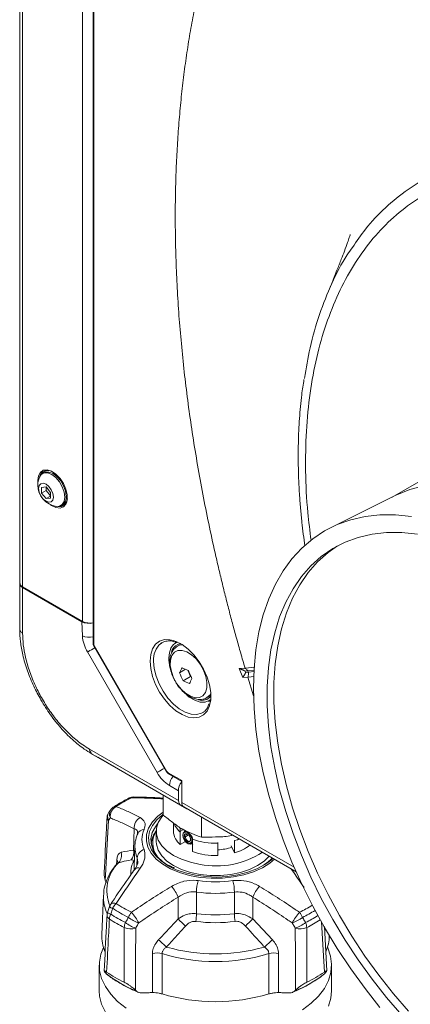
# Model space of a CAD drawing. Header units: millimetres. Extents: x 0 to 1118, y 0 to 864.
# Tile 107 of 156: x 756 to 775, y 560 to 609. Entities that reach past the tile are written whole.
import ezdxf

# ---------------------------------------------------------------- set-up
doc = ezdxf.new("R2010")
doc.units = ezdxf.units.MM

msp = doc.modelspace()

# ---------------------------------------------------------------- linework, layer by layer
at = {"color": 7, "linetype": 'Continuous', "lineweight": 15}
for p, q in [((755.649, 627.269), (755.649, 580.93)), ((759.359, 625.851), (759.359, 577.886)), ((756.928, 586.581), (756.885, 586.557)), ((776.749, 586.562), (774.476, 585.25)), ((756.562, 586.102), (756.572, 585.959)), ((756.866, 586.492), (756.799, 586.453)), ((756.981, 585.771), (756.76, 585.751)), ((756.76, 585.751), (756.76, 585.456)), ((756.99, 585.589), (756.76, 585.456)), ((757.202, 585.496), (756.981, 585.771)), ((756.99, 585.76), (756.99, 585.589)), ((756.99, 585.589), (757.202, 585.325)), ((756.76, 585.456), (756.981, 585.182)), ((757.202, 585.309), (756.981, 585.182)), ((756.981, 585.182), (757.202, 585.201)), ((757.202, 585.201), (757.202, 585.496)), ((774.641, 585.332), (771.395, 583.726)), ((757.736, 584.83), (757.803, 584.868)), ((757.869, 584.853), (757.911, 584.877)), ((755.649, 580.93), (755.649, 580.89)), ((755.649, 578.583), (755.649, 580.89)), ((758.831, 578.974), (755.796, 580.726)), ((755.796, 580.686), (758.79, 578.957)), ((759.401, 577.737), (763.074, 571.375)), ((762.857, 577.907), (762.782, 577.859)), ((763.608, 577.938), (763.49, 577.853)), ((763.774, 577.803), (763.624, 577.717)), ((763.367, 577.538), (763.32, 577.423)), ((766.751, 576.587), (767.023, 576.612)), ((767.023, 576.612), (767.042, 576.614)), ((767.531, 576.655), (767.042, 576.614)), ((763.732, 576.375), (764.033, 576.549)), ((763.916, 575.971), (764.287, 576.185)), ((764.143, 576.501), (764.287, 576.185)), ((764.287, 576.185), (764.317, 576.171)), ((766.928, 576.131), (766.751, 576.587)), ((767.177, 576.154), (766.928, 576.131)), ((767.177, 576.154), (767.195, 576.156)), ((767.195, 576.156), (767.509, 576.182)), ((765.124, 575.119), (765.273, 575.205)), ((765.175, 574.935), (765.308, 574.995)), ((765.298, 574.916), (765.199, 574.946)), ((764.904, 574.36), (764.952, 574.391)), ((759.204, 572.332), (759.209, 572.33)), ((759.498, 572.159), (759.288, 572.28)), ((763.792, 569.68), (759.288, 572.28)), ((759.592, 572.105), (764.1, 569.502)), ((763.182, 571.264), (763.843, 570.882)), ((763.843, 569.82), (763.843, 570.925)), ((762.899, 570.195), (762.899, 569.174)), ((763.677, 570.41), (763.684, 569.911)), ((764.121, 569.49), (763.792, 569.68)), ((760.282, 569.482), (760.183, 569.361)), ((769.629, 566.31), (763.945, 569.592)), ((764.262, 569.408), (763.945, 569.592)), ((764.1, 569.502), (764.111, 569.496)), ((764.111, 569.496), (764.121, 569.49)), ((764.121, 569.49), (764.121, 569.49)), ((764.262, 569.408), (769.629, 566.31)), ((763.424, 568.779), (763.424, 568.359)), ((764.839, 569.076), (764.839, 568.054)), ((762.549, 568.359), (762.549, 567.848)), ((763.769, 567.688), (763.769, 568.31)), ((764.072, 568.366), (763.857, 568.478)), ((763.899, 568.163), (763.899, 568.163)), ((764.021, 568.379), (763.945, 568.3)), ((764.127, 568.215), (763.966, 568.122)), ((764.033, 568.083), (764.187, 568.172)), ((762.374, 567.775), (762.374, 567.593)), ((763.769, 567.688), (764.027, 567.837)), ((763.966, 568.122), (764.033, 568.083)), ((764.289, 567.703), (764.388, 567.728)), ((764.358, 567.72), (764.398, 567.696)), ((764.388, 567.953), (764.388, 567.331)), ((765.664, 567.756), (765.665, 567.796)), ((765.664, 567.134), (765.664, 567.756)), ((766.51, 567.886), (766.51, 567.264)), ((761.478, 567.629), (761.433, 566.561)), ((762.385, 567.442), (762.374, 567.593)), ((766.51, 567.264), (766.343, 567.624)), ((763.215, 566.624), (763.182, 566.645)), ((759.977, 565.882), (760.015, 565.754)), ((759.885, 565.128), (759.801, 563.146)), ((760.193, 564.547), (760.094, 564.255)), ((771.178, 561.297), (771.061, 563.542)), ((759.675, 561.581), (759.675, 560.285)), ((760.015, 561.165), (759.977, 561.21)), ((771.12, 561.21), (771.082, 561.165)), ((771.423, 560.285), (771.423, 561.581)), ((760.03, 561.153), (760.109, 561.091)), ((761.503, 560.33), (761.574, 560.265)), ((769.524, 560.265), (769.595, 560.33))]:
    msp.add_line(p, q, dxfattribs=at)
at = {"color": 9, "linetype": 'Continuous', "lineweight": 0}
for p, q in [((755.796, 627.065), (755.796, 580.726)), ((759.395, 625.8), (759.395, 577.835)), ((758.831, 625.313), (758.831, 578.974)), ((755.796, 580.686), (755.796, 578.379)), ((758.821, 578.244), (758.79, 578.957)), ((759.421, 577.748), (763.094, 571.387)), ((762.598, 571.332), (759.079, 577.427)), ((767.189, 576.466), (767.048, 576.453)), ((767.048, 576.453), (767.072, 576.392)), ((767.072, 576.392), (767.207, 576.404)), ((767.479, 575.206), (767.177, 576.154)), ((767.524, 576.494), (767.188, 576.466)), ((767.207, 576.404), (767.189, 576.466)), ((767.207, 576.404), (767.521, 576.431)), ((759.185, 572.509), (763.684, 569.911)), ((759.205, 572.39), (759.269, 572.343)), ((763.157, 571.321), (763.843, 570.925)), ((763.677, 570.41), (763.223, 570.672)), ((763.843, 569.82), (769.53, 566.537)), ((761.396, 567.412), (761.445, 568.488)), ((763.768, 568.351), (763.888, 568.421)), ((761.396, 567.412), (761.467, 567.368)), ((760.549, 566.687), (760.558, 566.889)), ((761.575, 566.626), (761.592, 567.017)), ((761.619, 566.796), (761.592, 567.017)), ((763.413, 566.483), (763.153, 566.618)), ((764.588, 565.287), (764.591, 564.191)), ((766.507, 564.191), (766.51, 565.287)), ((763.665, 563.928), (763.658, 565.028)), ((767.439, 565.028), (767.432, 563.928)), ((767.432, 563.928), (768.425, 562.874)), ((762.359, 560.202), (762.357, 562.166)), ((768.74, 562.166), (768.739, 560.202))]:
    msp.add_line(p, q, dxfattribs=at)
at = {"color": 7, "linetype": 'Continuous', "lineweight": 15, "flags": 128}
for points in [[(757.195, 584.88), (757.257, 584.835), (757.481, 584.726), (757.689, 584.7), (757.864, 584.76), (757.99, 584.901), (758.056, 585.11), (758.056, 585.368), (757.99, 585.654), (757.864, 585.94), (757.689, 586.202), (757.481, 586.417), (757.257, 586.566), (757.039, 586.634), (756.845, 586.617), (756.693, 586.515), (756.596, 586.338), (756.562, 586.102), (756.562, 586.102)], [(756.928, 586.581), (757.011, 586.615), (757.084, 586.627)], [(756.649, 586.273), (756.731, 586.401), (756.878, 586.486), (757.063, 586.488), (757.268, 586.407), (757.472, 586.251), (757.657, 586.036), (757.804, 585.782), (757.898, 585.514), (757.93, 585.259)], [(756.866, 586.492), (756.945, 586.525), (757.13, 586.527), (757.335, 586.446), (757.54, 586.29), (757.724, 586.075), (757.871, 585.821), (757.965, 585.553), (757.998, 585.298)], [(757.354, 585.261), (757.326, 585.112), (757.245, 585.019), (757.124, 584.996), (756.981, 585.045), (756.838, 585.16), (756.717, 585.324), (756.636, 585.51), (756.608, 585.692), (756.636, 585.84), (756.717, 585.933), (756.838, 585.957), (756.981, 585.907), (757.124, 585.792), (757.245, 585.629), (757.326, 585.442), (757.354, 585.261)], [(774.641, 585.332), (774.712, 585.366), (775.379, 585.636), (776.086, 585.825)], [(757.93, 585.259), (757.898, 585.041), (757.804, 584.882), (757.657, 584.797), (757.505, 584.79)], [(757.588, 584.786), (757.795, 584.761), (757.895, 584.783)], [(758.029, 584.99), (757.982, 584.932), (757.911, 584.877)], [(773.865, 559.45), (773.111, 560.402), (772.391, 561.395), (771.708, 562.425), (771.066, 563.486), (770.468, 564.572), (769.918, 565.678), (769.418, 566.799), (768.97, 567.928), (768.578, 569.06), (768.242, 570.19), (767.965, 571.311), (767.748, 572.417), (767.592, 573.504), (767.499, 574.565), (767.467, 575.595), (767.499, 576.589), (767.592, 577.542), (767.748, 578.449), (767.965, 579.305), (768.242, 580.106), (768.578, 580.848), (768.97, 581.527), (769.418, 582.139), (769.918, 582.683), (770.468, 583.153), (771.066, 583.55), (771.708, 583.869), (772.391, 584.111), (773.111, 584.272), (773.865, 584.354), (774.65, 584.354), (775.46, 584.274)], [(774.972, 559.064), (774.204, 559.948), (773.468, 560.878), (772.765, 561.851), (772.101, 562.859), (771.478, 563.899), (770.901, 564.963), (770.372, 566.047), (769.894, 567.145), (769.47, 568.25), (769.102, 569.356), (768.793, 570.457), (768.543, 571.548), (768.355, 572.622), (768.228, 573.674), (768.165, 574.697), (768.165, 575.687), (768.228, 576.637), (768.355, 577.543), (768.543, 578.4), (768.793, 579.202), (769.102, 579.947), (769.47, 580.628), (769.894, 581.243), (770.372, 581.789), (770.901, 582.262), (771.478, 582.66), (772.101, 582.981), (772.765, 583.223), (773.468, 583.384), (774.204, 583.464), (774.972, 583.462), (775.765, 583.379)], [(775.314, 559.261), (774.547, 560.145), (773.81, 561.076), (773.108, 562.048), (772.443, 563.057), (771.821, 564.097), (771.243, 565.161), (770.714, 566.245), (770.237, 567.342), (769.813, 568.447), (769.445, 569.553), (769.135, 570.655), (768.886, 571.746), (768.697, 572.82), (768.571, 573.872), (768.508, 574.895), (768.508, 575.885), (768.571, 576.835), (768.697, 577.741), (768.886, 578.598), (769.135, 579.4), (769.445, 580.144), (769.813, 580.826), (770.237, 581.441), (770.714, 581.987), (771.243, 582.46), (771.727, 582.801)], [(763.405, 578.013), (763.548, 577.964), (763.859, 577.803), (764.166, 577.571), (764.458, 577.278), (764.721, 576.936), (764.947, 576.558), (765.124, 576.161), (765.247, 575.761), (765.31, 575.373), (765.31, 575.014), (765.252, 574.713)], [(763.512, 577.868), (763.514, 577.88), (763.536, 577.969)], [(765.31, 575.021), (765.236, 574.967), (765.021, 574.89), (764.771, 574.895), (764.5, 574.983), (764.223, 575.149), (764.106, 575.241)], [(762.899, 569.321), (762.629, 569.115), (762.357, 568.831), (762.168, 568.524), (762.067, 568.204), (762.055, 567.879), (762.134, 567.557), (762.302, 567.247), (762.554, 566.956), (762.883, 566.692), (763.281, 566.462), (763.738, 566.272), (764.242, 566.127), (764.78, 566.03), (765.337, 565.985), (765.901, 565.991), (766.455, 566.05), (766.985, 566.159), (767.479, 566.316), (767.922, 566.516), (768.304, 566.755), (768.531, 566.944)], [(762.896, 569.168), (762.831, 569.092), (762.652, 568.808), (762.56, 568.511), (762.56, 568.209), (762.65, 567.912), (762.829, 567.628), (763.09, 567.366), (763.426, 567.135), (763.826, 566.941), (764.279, 566.79), (764.77, 566.686)], [(762.62, 568.734), (762.509, 568.588), (762.355, 568.289), (762.288, 567.981), (762.311, 567.67), (762.421, 567.365), (762.617, 567.075), (762.893, 566.808), (763.124, 566.642)], [(763.899, 568.163), (763.921, 568.266), (763.982, 568.326), (764.057, 568.335)], [(764.388, 567.822), (764.387, 567.818), (764.345, 567.735), (764.268, 567.7), (764.171, 567.72), (764.069, 567.791), (763.98, 567.902), (763.92, 568.033), (763.899, 568.161)], [(762.549, 567.848), (762.56, 567.699), (762.65, 567.401), (762.829, 567.117), (763.09, 566.856), (763.426, 566.625), (763.826, 566.43), (764.279, 566.279), (764.77, 566.176)], [(768.272, 566.837), (768.039, 566.675), (767.638, 566.462), (767.183, 566.288), (766.686, 566.159), (766.16, 566.077), (765.617, 566.046), (765.073, 566.065), (764.541, 566.134), (764.035, 566.251), (763.568, 566.414), (763.413, 566.483)], [(764.77, 566.176), (765.285, 566.123), (765.808, 566.123), (766.323, 566.175), (766.815, 566.278), (767.268, 566.429), (767.669, 566.623), (768.005, 566.854), (768.256, 567.103)], [(761.03, 559.415), (760.603, 559.752), (760.251, 560.117), (759.98, 560.503), (759.792, 560.907), (759.692, 561.32), (759.681, 561.738), (759.759, 562.153), (759.887, 562.484)], [(771.21, 562.484), (771.222, 562.459), (771.366, 562.049), (771.422, 561.633), (771.388, 561.216), (771.267, 560.805), (771.058, 560.405), (770.766, 560.023), (770.395, 559.665), (769.95, 559.335)], [(759.98, 559.207), (759.792, 559.61), (759.692, 560.024), (759.675, 560.285)], [(771.423, 560.285), (771.388, 559.92), (771.267, 559.508)]]:
    msp.add_lwpolyline(points, dxfattribs=at)
at = {"color": 9, "linetype": 'Continuous', "lineweight": 0, "flags": 128}
for points in [[(759.455, 577.644), (759.444, 577.638), (759.359, 577.589), (759.277, 577.542), (759.201, 577.498), (759.134, 577.459), (759.079, 577.427)], [(759.421, 577.748), (759.411, 577.742), (759.404, 577.738), (759.402, 577.737), (759.401, 577.737)], [(762.245, 576.963), (762.276, 577.302), (762.369, 577.59), (762.52, 577.817), (762.722, 577.973), (762.968, 578.051), (763.247, 578.048), (763.405, 578.013)], [(763.626, 577.718), (763.737, 577.765), (763.883, 577.787)], [(763.341, 577.246), (763.271, 577.017), (763.263, 576.741), (763.319, 576.435), (763.434, 576.121), (763.6, 575.82), (763.807, 575.553), (764.04, 575.337), (764.283, 575.188), (764.52, 575.115), (764.734, 575.124), (764.912, 575.214), (765.04, 575.379), (765.11, 575.607), (765.118, 575.884), (765.063, 576.189), (764.948, 576.503), (764.781, 576.804), (764.574, 577.072), (764.341, 577.287), (764.098, 577.436), (763.861, 577.509), (763.647, 577.5), (763.47, 577.41), (763.341, 577.246)], [(765.252, 574.713), (765.247, 574.698), (765.124, 574.439), (764.947, 574.247), (764.721, 574.13), (764.458, 574.092), (764.166, 574.136), (763.859, 574.259), (763.548, 574.456), (763.247, 574.72), (762.968, 575.039), (762.722, 575.401), (762.52, 575.79), (762.369, 576.191), (762.276, 576.587), (762.245, 576.963)], [(762.42, 576.962), (762.451, 576.596), (762.545, 576.209), (762.696, 575.819), (762.899, 575.443), (763.144, 575.096), (763.42, 574.794), (763.717, 574.55), (764.019, 574.375), (764.315, 574.277), (764.592, 574.26), (764.837, 574.324), (764.904, 574.36)], [(765.314, 575.308), (765.278, 575.256), (765.12, 575.117)], [(762.974, 571.549), (762.963, 571.542), (762.878, 571.494), (762.796, 571.446), (762.72, 571.402), (762.653, 571.364), (762.598, 571.332)], [(763.094, 571.387), (763.084, 571.381), (763.077, 571.377), (763.074, 571.375), (763.074, 571.375)], [(763.153, 566.618), (762.8, 566.858), (762.518, 567.127), (762.314, 567.419), (762.194, 567.727), (762.161, 568.041), (762.216, 568.354), (762.357, 568.658), (762.581, 568.945), (762.882, 569.208), (762.899, 569.22)], [(760.136, 568.912), (760.057, 567.397), (759.99, 566.118), (759.977, 565.882)], [(762.374, 567.667), (762.372, 567.554), (762.381, 567.451)], [(766.754, 567.97), (766.656, 567.934), (766.51, 567.886)], [(761.444, 566.835), (761.415, 566.811), (761.38, 566.786)], [(768.45, 566.991), (768.375, 566.923), (768.272, 566.837)], [(761.433, 566.561), (761.431, 566.503), (761.435, 566.397)], [(760.248, 564.663), (760.259, 564.677), (760.294, 564.703), (760.34, 564.719), (760.396, 564.725), (760.461, 564.72), (760.532, 564.704)], [(771.054, 561.239), (771.01, 562.056), (770.917, 563.786)], [(760.928, 560.728), (760.93, 561.569), (760.935, 563.489)], [(761.516, 563.459), (761.51, 561.894), (761.504, 560.574), (761.503, 560.33)], [(769.595, 560.33), (769.588, 561.894), (769.587, 562.134), (769.581, 563.459)], [(762.85, 562.172), (762.849, 561.248), (762.848, 560.133)], [(768.249, 560.133), (768.248, 561.248), (768.248, 562.172)]]:
    msp.add_lwpolyline(points, dxfattribs=at)
at = {"color": 7, "linetype": 'Continuous', "lineweight": 15}
for centre, radius, start, end in [((757.16, 586.257), 0.481, 132.0218, 169.2159), ((757.085, 586.216), 0.39, 63.2238, 147.9776), ((757.648, 585.861), 1.081, 157.6017, 180), ((757.648, 585.861), 1.081, 180, 262.3929), ((757.674, 585.196), 0.39, 272.0186, 356.7693), ((757.545, 585.244), 0.455, 304.5077, 6.8045), ((755.9, 580.955), 0.251, 185.6948, 245.6253), ((755.9, 580.915), 0.251, 185.6948, 245.6253), ((759.186, 579.661), 0.773, 242.7006, 282.9298), ((764.704, 577.064), 1.514, 158.5572, 196.0059), ((763.835, 577.367), 0.596, 109.9137, 155.151), ((763.87, 577.305), 0.554, 99.5893, 155.184), ((767.018, 574.876), 3.612, 150.9061, 155.4888), ((765.483, 579.726), 3.493, 242.3497, 248.0412), ((768.084, 578.123), 4.69, 201.8844, 207.3054), ((768.529, 578.235), 4.69, 201.8844, 207.3054), ((765.537, 579.065), 3.493, 242.3497, 248.0412), ((767.518, 574.327), 3.612, 150.9061, 155.4888), ((764.869, 575.577), 0.596, 251.9406, 318.8409), ((761.411, 569.595), 0.5, 89.1916, 116.0639), ((760.566, 569.045), 0.5, 140.3341, 176.989), ((760.665, 569.164), 0.5, 124.2688, 140.2306), ((763.591, 567.604), 1.298, 142.6301, 174.3903), ((763.524, 567.773), 1.146, 147.3212, 215.9461), ((764.324, 568.398), 0.901, 182.5248, 231.9782), ((765.932, 569.392), 2.204, 285.1992, 308.1609), ((765.532, 570.503), 3.372, 250.1635, 272.2504), ((765.592, 570.869), 4.263, 258.8781, 303.0865), ((765.576, 569.953), 2.532, 272.0094, 288.4373), ((766.725, 568.623), 2.342, 302.2653, 316.3935), ((760.665, 564.387), 0.5, 146.318, 161.2566), ((760.566, 564.094), 0.5, 161.2781, 177.005), ((761.784, 563.066), 1.985, 177.7087, 203.4088), ((769.307, 563.068), 1.992, 336.1623, 0.6294), ((763.861, 566.83), 6.77, 235.6744, 244.331), ((767.237, 566.83), 6.77, 295.669, 304.3256), ((765.549, 569.25), 9.508, 253.501, 286.499)]:
    msp.add_arc(centre, radius, start, end, dxfattribs=at)
at = {"color": 9, "linetype": 'Continuous', "lineweight": 0}
for centre, radius, start, end in [((760.662, 578.376), 1.846, 184.0861, 210.9208), ((759.152, 578.976), 0.804, 245.6777, 284.9089), ((759.419, 577.891), 0.06, 184.1293, 247.1908), ((763.463, 577.062), 1.048, 130.5047, 185.4993), ((764.177, 572.202), 1.803, 208.8556, 238.0453), ((763.216, 571.313), 0.0601, 172.814, 235.8738), ((763.992, 570.636), 0.77, 139.6048, 177.3198), ((764.004, 564.482), 6.194, 115.9018, 124.0928), ((761.26, 569.897), 0.162, 76.1455, 114.8505), ((761.418, 569.898), 0.196, 89.476, 127.4394), ((760.522, 569.102), 0.43, 142.5532, 206.241), ((760.622, 569.221), 0.43, 142.335, 206.201), ((760.793, 569.113), 0.563, 117.5584, 188.3184), ((760.506, 569.389), 0.225, 83.269, 122.9142), ((760.278, 569.068), 0.211, 179.3269, 227.8799), ((762.02, 568.547), 0.578, 118.6352, 185.806), ((764.427, 569.098), 1.026, 199.9744, 230.1145), ((761.961, 568.073), 0.382, 93.8305, 154.457), ((763.111, 567.947), 1.279, 156.6795, 203.3205), ((762.887, 567.574), 1.41, 177.1946, 203.2816), ((765.532, 571.125), 3.372, 250.1635, 272.2504), ((760.289, 567.136), 0.51, 313.5372, 17.7), ((760.892, 567.266), 0.525, 317.2865, 16.2355), ((762.1, 566.956), 0.512, 108.7305, 173.2555), ((762.064, 565.352), 2.007, 135.2129, 202.3469), ((760.402, 566.723), 0.229, 14.5809, 46.8124), ((762.754, 566.206), 1.492, 157.1096, 180.8117), ((761.645, 566.26), 0.249, 66.8497, 135.483), ((766.908, 565.243), 2.321, 164.5468, 178.9226), ((765.549, 572.171), 6.37, 262.0829, 277.9171), ((764.189, 565.243), 2.321, 1.0774, 15.4532), ((762.028, 564.413), 1.742, 20.6658, 41.8125), ((765.549, 572.196), 6.976, 262.0829, 277.9171), ((769.069, 564.413), 1.742, 138.1875, 159.3342), ((761.883, 565.057), 1.999, 178.2747, 205.4043), ((761.056, 564.12), 0.785, 131.8926, 154.0396), ((764.004, 569.834), 6.194, 235.9072, 244.0982), ((760.346, 564.539), 0.381, 228.2317, 255.9051), ((760.816, 563.887), 0.63, 153.3324, 176.9704), ((760.443, 564.83), 0.378, 228.3437, 255.8566), ((763.907, 569.645), 6.582, 236.2871, 243.7182), ((763.948, 569.779), 6.418, 235.9072, 244.0982), ((761.986, 563.676), 0.903, 139.5265, 158.599), ((759.794, 562.842), 2.069, 25.1947, 43.3537), ((762.207, 564.238), 2.384, 349.5263, 358.8746), ((765.549, 571.182), 7.056, 262.1993, 277.8007), ((768.891, 564.238), 2.384, 181.1254, 190.4737), ((771.304, 562.842), 2.069, 136.6463, 154.8053), ((767.051, 569.914), 6.284, 295.9319, 302.6537), ((769.112, 563.676), 0.903, 21.401, 40.4735), ((767.061, 569.943), 6.604, 295.972, 302.2254), ((760.309, 564.13), 0.243, 182.3217, 239.828), ((763.886, 569.464), 6.664, 236.2871, 243.7182), ((761.689, 563.454), 0.755, 157.4543, 177.3638), ((762.243, 565.425), 2.096, 233.3634, 249.7148), ((762.398, 565.694), 2.103, 233.4151, 249.6369), ((774.675, 574.731), 15.425, 224.4562, 226.3617), ((765.549, 571.082), 7.346, 262.1993, 277.8007), ((756.422, 574.731), 15.425, 313.6383, 315.5438), ((768.7, 565.694), 2.103, 290.3631, 306.5849), ((768.855, 565.425), 2.096, 290.2852, 306.6366), ((767.15, 569.721), 6.668, 296.3062, 302.4193), ((769.408, 563.454), 0.755, 2.6362, 22.5457), ((767.189, 569.506), 6.712, 296.2954, 302.9952), ((761.266, 564.267), 0.845, 246.9792, 287.222), ((769.832, 564.267), 0.845, 252.778, 293.0208), ((570.408, 352.609), 284.917, 47.45041, 47.56041), ((960.69, 352.609), 284.917, 132.43959, 132.54959), ((762.613, 561.335), 0.87, 74.1774, 107.0808), ((765.549, 571.128), 9.354, 253.2299, 286.7701), ((765.549, 571.29), 9.127, 254.2817, 285.7183), ((768.485, 561.335), 0.87, 72.9192, 105.8226), ((763.964, 566.205), 6.402, 231.9227, 248.0826), ((767.134, 566.205), 6.402, 291.9174, 308.0773)]:
    msp.add_arc(centre, radius, start, end, dxfattribs=at)
at = {"color": 7, "linetype": 'Continuous', "lineweight": 15}
for centre, major_axis, ratio, start_param, end_param in [((759.143, 579.161), (0.5, -0.001), 0.577287, 3.928362, 5.158797), ((764.03, 570.614), (0.243, 0.437), 0.587367, 1.317759, 2.347075), ((764.038, 570.115), (0.243, 0.437), 0.587367, 2.347075, 3.132473), ((764.19, 570.027), (0.244, 0.437), 0.567218, 2.347686, 3.133084)]:
    msp.add_ellipse(centre, major_axis=major_axis, ratio=ratio, start_param=start_param, end_param=end_param, dxfattribs=at)
at = {"color": 9, "linetype": 'Continuous', "lineweight": 0}
for centre, major_axis, start_param, end_param in [((759.484, 577.784), (-0.063, 0.108), 0.785416, 1.570688), ((763.157, 571.423), (-0.062, 0.108), 1.571067, 2.356339)]:
    msp.add_ellipse(centre, major_axis=major_axis, ratio=0.577454, start_param=start_param, end_param=end_param, dxfattribs=at)
for points, knots in [([(851.935, 578.981), (848.553, 580.933), (845.155, 582.876), (838.306, 586.731), (834.856, 588.643), (829.617, 591.473), (827.86, 592.41), (825.87, 593.454), (825.648, 593.57), (825.205, 593.802), (824.983, 593.917), (824.317, 594.265), (823.87, 594.495), (822.519, 595.178), (821.602, 595.624), (819.739, 596.494), (818.792, 596.918), (816.871, 597.745), (815.897, 598.148), (812.951, 599.34), (810.958, 600.109), (807.992, 601.28), (807.007, 601.674), (805.055, 602.475), (804.087, 602.882), (802.181, 603.718), (801.242, 604.145), (799.401, 605.026), (798.499, 605.48), (796.737, 606.415), (795.879, 606.896), (794.209, 607.885), (793.4, 608.392), (791.828, 609.429), (791.065, 609.958), (789.581, 611.037), (788.859, 611.586), (787.458, 612.701), (786.778, 613.266), (785.794, 614.129), (785.472, 614.418), (784.84, 615.003), (784.532, 615.298), (783.621, 616.188), (783.033, 616.787), (782.127, 617.677), (781.822, 617.972), (781.199, 618.557), (780.881, 618.848), (779.905, 619.71), (779.223, 620.272), (777.795, 621.373), (777.048, 621.911), (775.507, 622.963), (774.713, 623.477), (773.494, 624.233), (773.083, 624.483), (772.252, 624.978), (771.832, 625.224), (771.409, 625.467)], [0, 0, 0, 0, 0.125, 0.125, 0.25, 0.25, 0.3125, 0.3125, 0.320313, 0.320313, 0.328125, 0.328125, 0.34375, 0.34375, 0.375, 0.375, 0.40625, 0.40625, 0.4375, 0.4375, 0.5, 0.5, 0.53125, 0.53125, 0.5625, 0.5625, 0.59375, 0.59375, 0.625, 0.625, 0.65625, 0.65625, 0.6875, 0.6875, 0.71875, 0.71875, 0.75, 0.75, 0.78125, 0.78125, 0.796875, 0.796875, 0.8125, 0.8125, 0.84375, 0.84375, 0.859375, 0.859375, 0.875, 0.875, 0.90625, 0.90625, 0.9375, 0.9375, 0.96875, 0.96875, 0.984375, 0.984375, 1, 1, 1, 1]), ([(771.086, 624.907), (771.192, 624.847), (771.297, 624.786), (771.507, 624.665), (771.822, 624.482), (772.134, 624.298), (772.756, 623.929), (773.166, 623.681), (774.382, 622.931), (775.174, 622.422), (776.709, 621.382), (777.452, 620.851), (778.88, 619.763), (779.561, 619.209), (780.536, 618.36), (780.853, 618.075), (781.476, 617.499), (781.781, 617.209), (782.687, 616.334), (783.277, 615.744), (784.038, 615.01), (784.191, 614.863), (784.501, 614.571), (784.658, 614.426), (785.133, 613.991), (785.457, 613.703), (786.446, 612.848), (787.128, 612.288), (788.533, 611.185), (789.256, 610.642), (790.746, 609.574), (791.511, 609.049), (793.086, 608.02), (793.896, 607.515), (795.566, 606.529), (796.422, 606.048), (798.18, 605.112), (799.08, 604.656), (800.92, 603.766), (801.858, 603.333), (803.761, 602.485), (804.726, 602.071), (806.675, 601.255), (807.658, 600.854), (810.619, 599.658), (812.61, 598.871), (815.555, 597.653), (816.529, 597.241), (818.453, 596.398), (819.401, 595.967), (821.266, 595.085), (822.182, 594.634), (823.535, 593.946), (823.982, 593.714), (824.538, 593.423), (824.649, 593.365), (824.871, 593.249), (824.982, 593.192), (825.314, 593.018), (825.536, 592.902), (827.528, 591.857), (829.285, 590.919), (834.526, 588.089), (837.978, 586.176), (844.829, 582.319), (848.229, 580.375), (851.612, 578.421)], [0, 0, 0, 0, 0.003906, 0.003906, 0.007812, 0.015625, 0.015625, 0.03125, 0.03125, 0.0625, 0.0625, 0.09375, 0.09375, 0.125, 0.125, 0.140625, 0.140625, 0.15625, 0.15625, 0.1875, 0.1875, 0.195312, 0.195312, 0.203125, 0.203125, 0.21875, 0.21875, 0.25, 0.25, 0.28125, 0.28125, 0.3125, 0.3125, 0.34375, 0.34375, 0.375, 0.375, 0.40625, 0.40625, 0.4375, 0.4375, 0.46875, 0.46875, 0.5, 0.5, 0.5625, 0.5625, 0.59375, 0.59375, 0.625, 0.625, 0.65625, 0.65625, 0.671875, 0.671875, 0.675781, 0.675781, 0.679688, 0.679688, 0.6875, 0.6875, 0.75, 0.75, 0.875, 0.875, 1, 1, 1, 1]), ([(851.508, 578.072), (848.125, 580.027), (844.725, 581.972), (837.872, 585.829), (834.42, 587.742), (829.178, 590.573), (827.42, 591.511), (825.428, 592.556), (825.207, 592.672), (824.763, 592.904), (824.542, 593.019), (823.874, 593.37), (823.426, 593.603), (822.07, 594.295), (821.152, 594.75), (819.284, 595.64), (818.333, 596.076), (816.406, 596.93), (815.43, 597.348), (812.481, 598.582), (810.489, 599.38), (807.527, 600.592), (806.543, 600.998), (804.595, 601.822), (803.629, 602.241), (801.727, 603.095), (800.789, 603.531), (798.95, 604.426), (798.05, 604.884), (796.292, 605.822), (795.436, 606.303), (793.766, 607.288), (792.955, 607.79), (791.38, 608.815), (790.614, 609.336), (789.124, 610.398), (788.4, 610.937), (786.994, 612.032), (786.312, 612.588), (785.323, 613.438), (784.999, 613.724), (784.523, 614.156), (784.367, 614.301), (784.056, 614.592), (783.903, 614.738), (783.142, 615.467), (782.553, 616.051), (781.65, 616.917), (781.346, 617.204), (780.725, 617.773), (780.409, 618.055), (779.439, 618.894), (778.761, 619.444), (777.338, 620.522), (776.596, 621.05), (775.065, 622.083), (774.275, 622.59), (772.656, 623.586), (771.827, 624.076), (770.983, 624.559)], [0, 0, 0, 0, 0.125, 0.125, 0.25, 0.25, 0.3125, 0.3125, 0.320312, 0.320312, 0.328125, 0.328125, 0.34375, 0.34375, 0.375, 0.375, 0.40625, 0.40625, 0.4375, 0.4375, 0.5, 0.5, 0.53125, 0.53125, 0.5625, 0.5625, 0.59375, 0.59375, 0.625, 0.625, 0.65625, 0.65625, 0.6875, 0.6875, 0.71875, 0.71875, 0.75, 0.75, 0.78125, 0.78125, 0.796875, 0.796875, 0.804688, 0.804688, 0.8125, 0.8125, 0.84375, 0.84375, 0.859375, 0.859375, 0.875, 0.875, 0.90625, 0.90625, 0.9375, 0.9375, 0.96875, 0.96875, 1, 1, 1, 1]), ([(767.042, 576.614), (767.005, 576.74), (766.931, 576.992), (766.823, 577.369), (766.717, 577.747), (766.612, 578.124), (766.509, 578.5), (766.407, 578.877), (766.307, 579.253), (766.209, 579.629), (766.113, 580.005), (766.018, 580.38), (765.926, 580.755), (765.834, 581.13), (765.745, 581.505), (765.657, 581.879), (765.485, 582.626), (765.24, 583.742), (764.942, 585.222), (764.671, 586.695), (764.347, 588.646), (764.013, 591.061), (763.774, 593.438), (763.64, 595.312), (763.569, 596.704), (763.525, 598.081), (763.514, 599.192), (763.518, 600.047), (763.527, 600.651), (763.541, 601.252), (763.561, 601.848), (763.588, 602.441), (763.62, 603.031), (763.658, 603.616), (763.701, 604.198), (763.751, 604.776), (763.806, 605.35), (763.867, 605.92), (763.934, 606.486), (764.007, 607.047), (764.085, 607.604), (764.169, 608.156), (764.259, 608.704), (764.355, 609.248), (764.456, 609.788), (764.563, 610.323), (764.676, 610.852), (764.794, 611.377), (764.919, 611.898), (765.048, 612.413), (765.184, 612.923), (765.325, 613.429), (765.471, 613.929), (765.624, 614.425), (765.782, 614.915), (765.945, 615.4), (766.114, 615.879), (766.288, 616.353), (766.468, 616.822), (766.654, 617.285), (766.844, 617.743), (766.976, 618.043), (767.042, 618.194)], [0, 0, 0, 0, 0.007954, 0.015906, 0.023856, 0.031805, 0.039754, 0.047701, 0.055649, 0.063597, 0.071544, 0.079493, 0.087442, 0.095393, 0.103346, 0.1113, 0.119256, 0.150993, 0.182712, 0.214432, 0.246171, 0.309622, 0.373077, 0.404815, 0.436535, 0.468254, 0.499992, 0.514286, 0.528574, 0.542858, 0.557139, 0.57142, 0.585701, 0.599985, 0.614273, 0.628568, 0.642861, 0.657148, 0.671431, 0.685712, 0.699992, 0.714274, 0.728559, 0.742848, 0.757144, 0.771436, 0.785722, 0.800005, 0.814286, 0.828566, 0.842849, 0.857134, 0.871424, 0.88572, 0.900011, 0.914297, 0.92858, 0.94286, 0.957141, 0.971423, 0.985709, 1, 1, 1, 1]), ([(772.475, 597.884), (772.688, 598.198), (773.19, 598.941), (774.133, 599.92), (775.278, 600.853), (776.552, 601.603), (777.93, 602.162), (779.389, 602.522), (780.929, 602.689), (782.558, 602.658), (784.246, 602.427), (785.966, 602.003), (787.721, 601.39), (789.517, 600.583), (791.323, 599.591), (793.108, 598.434), (794.878, 597.117), (796.639, 595.628), (798.358, 593.992), (800.009, 592.238), (801.597, 590.366), (803.126, 588.366), (804.568, 586.271), (805.9, 584.117), (807.129, 581.9), (808.255, 579.613), (809.258, 577.293), (810.123, 574.979), (810.856, 572.665), (811.455, 570.345), (811.945, 567.864), (812.276, 565.265), (812.386, 562.786), (812.305, 560.596), (812.084, 558.668), (811.709, 556.838), (811.186, 555.139), (810.525, 553.597), (809.728, 552.202), (808.79, 550.957), (807.725, 549.885), (806.552, 549.001), (805.271, 548.298), (803.876, 547.778), (802.389, 547.455), (800.836, 547.329), (799.214, 547.4), (797.615, 547.636), (796.535, 547.946), (796.043, 548.086)], [0, 0, 0, 0, 0.015382, 0.036403, 0.057424, 0.079057, 0.10069, 0.121713, 0.142736, 0.164373, 0.186011, 0.206993, 0.227975, 0.249569, 0.271163, 0.292102, 0.313041, 0.334588, 0.356136, 0.377052, 0.397968, 0.419489, 0.44101, 0.461917, 0.482824, 0.504335, 0.525846, 0.546761, 0.567675, 0.589193, 0.610711, 0.637061, 0.663705, 0.684633, 0.705562, 0.727097, 0.748631, 0.769569, 0.790507, 0.812052, 0.833596, 0.854532, 0.875468, 0.89701, 0.918552, 0.939491, 0.960429, 0.981975, 1, 1, 1, 1]), ([(793.888, 597.25), (793.602, 597.466), (792.736, 598.119), (791.27, 599.039), (789.507, 600.002), (787.75, 600.781), (786.018, 601.381), (784.322, 601.793), (782.674, 602.009), (781.083, 602.033), (779.563, 601.867), (778.126, 601.51), (776.783, 600.96), (775.539, 600.225), (774.404, 599.312), (773.389, 598.23), (772.503, 596.979), (771.747, 595.573), (771.125, 594.024), (770.644, 592.34), (770.311, 590.529), (770.123, 588.606), (770.087, 586.584), (770.169, 584.736), (770.324, 583.542), (770.385, 583.073)], [0, 0, 0, 0, 0.02222, 0.06728, 0.112394, 0.157669, 0.202944, 0.248058, 0.293224, 0.338553, 0.383881, 0.429048, 0.474182, 0.519478, 0.564773, 0.609907, 0.6549, 0.700053, 0.745206, 0.790199, 0.835272, 0.880508, 0.925744, 0.970817, 1, 1, 1, 1]), ([(755.796, 578.379), (755.803, 578.185), (755.818, 577.796), (755.936, 577.138), (756.143, 576.428), (756.436, 575.709), (756.8, 575.01), (757.226, 574.348), (757.724, 573.719), (758.265, 573.171), (758.76, 572.77), (759.068, 572.58), (759.185, 572.509)], [0, 0, 0, 0, 0.092915, 0.185815, 0.294478, 0.403162, 0.500201, 0.608625, 0.717044, 0.825569, 0.934081, 1, 1, 1, 1]), ([(767.023, 576.612), (767.029, 576.611), (767.039, 576.607), (767.07, 576.587), (767.091, 576.571), (767.134, 576.533), (767.154, 576.513), (767.18, 576.482), (767.186, 576.472), (767.188, 576.466)], [0, 0, 0, 0, 0.25, 0.25, 0.5, 0.5, 0.75, 0.75, 1, 1, 1, 1]), ([(767.207, 576.404), (767.209, 576.398), (767.212, 576.385), (767.215, 576.342), (767.215, 576.31), (767.212, 576.246), (767.209, 576.215), (767.202, 576.173), (767.198, 576.161), (767.195, 576.156)], [0, 0, 0, 0, 0.25, 0.25, 0.5, 0.5, 0.75, 0.75, 1, 1, 1, 1]), ([(762.899, 569.994), (762.738, 570.004), (762.273, 570.034), (761.742, 570.048), (761.371, 570.053), (761.298, 570.054)], [0, 0, 0, 0, 0.299139, 0.861878, 1, 1, 1, 1]), ([(760.532, 569.612), (760.576, 569.594), (760.799, 569.504), (761.203, 569.329), (761.563, 569.146), (761.743, 569.054)], [0, 0, 0, 0, 0.10922, 0.554207, 1, 1, 1, 1]), ([(760.236, 569.031), (760.227, 569.02), (760.194, 568.981), (760.161, 568.941), (760.136, 568.912)], [0, 0, 0, 0, 0.271012, 1, 1, 1, 1]), ([(761.445, 568.488), (761.265, 568.577), (760.903, 568.755), (760.502, 568.926), (760.279, 569.014), (760.236, 569.031)], [0, 0, 0, 0, 0.445417, 0.890659, 1, 1, 1, 1]), ([(761.743, 569.054), (761.835, 568.983), (762.01, 568.848), (761.996, 568.608), (761.944, 568.474), (761.936, 568.454)], [0, 0, 0, 0, 0.4871128, 0.9237817, 1, 1, 1, 1]), ([(761.608, 568.258), (761.613, 568.295), (761.626, 568.412), (761.519, 568.457), (761.445, 568.488)], [0, 0, 0, 0, 0.3154158, 1, 1, 1, 1]), ([(760.774, 567.291), (760.742, 567.277), (760.669, 567.247), (760.586, 567.117), (760.568, 566.965), (760.558, 566.889)], [0, 0, 0, 0, 0.2894264, 0.6444441, 1, 1, 1, 1]), ([(760.774, 567.291), (760.783, 567.293), (760.987, 567.342), (761.196, 567.378), (761.396, 567.412)], [0, 0, 0, 0, 0.039661, 1, 1, 1, 1]), ([(761.936, 567.441), (761.964, 567.328), (762.019, 567.103), (761.915, 566.759), (761.788, 566.559), (761.743, 566.489)], [0, 0, 0, 0, 0.395963, 0.786901, 1, 1, 1, 1]), ([(760.64, 566.766), (760.629, 566.77), (760.617, 566.775), (760.608, 566.756), (760.607, 566.753)], [0, 0, 0, 0, 0.868259, 1, 1, 1, 1]), ([(761.278, 566.91), (761.127, 566.88), (760.921, 566.838), (760.711, 566.785), (760.648, 566.768), (760.64, 566.766)], [0, 0, 0, 0, 0.699894, 0.960207, 1, 1, 1, 1]), ([(761.38, 566.786), (761.389, 566.815), (761.406, 566.873), (761.371, 566.917), (761.312, 566.912), (761.278, 566.91)], [0, 0, 0, 0, 0.2875, 0.579133, 1, 1, 1, 1]), ([(761.743, 566.489), (761.563, 566.229), (761.203, 565.71), (760.799, 565.108), (760.576, 564.771), (760.532, 564.704)], [0, 0, 0, 0, 0.445793, 0.89078, 1, 1, 1, 1]), ([(770.026, 565.511), (769.982, 565.576), (769.766, 565.898), (769.55, 566.208), (769.377, 566.456)], [0, 0, 0, 0, 0.201868, 1, 1, 1, 1]), ([(763.327, 565.575), (763.531, 565.674), (763.917, 565.864), (764.402, 565.894), (764.637, 565.866), (764.671, 565.862)], [0, 0, 0, 0, 0.487113, 0.923782, 1, 1, 1, 1]), ([(766.426, 565.862), (766.611, 565.872), (766.979, 565.891), (767.443, 565.755), (767.685, 565.622), (767.771, 565.575)], [0, 0, 0, 0, 0.395963, 0.786901, 1, 1, 1, 1]), ([(761.298, 564.262), (761.371, 564.312), (761.742, 564.564), (762.414, 565.01), (763.022, 565.386), (763.327, 565.575)], [0, 0, 0, 0, 0.10922, 0.554207, 1, 1, 1, 1]), ([(764.588, 565.287), (764.564, 565.29), (764.402, 565.31), (764.061, 565.272), (763.799, 565.113), (763.658, 565.028)], [0, 0, 0, 0, 0.074321, 0.503741, 1, 1, 1, 1]), ([(767.439, 565.028), (767.38, 565.068), (767.214, 565.179), (766.895, 565.302), (766.637, 565.292), (766.51, 565.287)], [0, 0, 0, 0, 0.219476, 0.612439, 1, 1, 1, 1]), ([(767.771, 565.575), (768.075, 565.386), (768.683, 565.01), (769.356, 564.564), (769.726, 564.312), (769.799, 564.262)], [0, 0, 0, 0, 0.445793, 0.89078, 1, 1, 1, 1]), ([(763.658, 565.028), (763.36, 564.84), (762.764, 564.465), (762.102, 564.023), (761.738, 563.772), (761.666, 563.723)], [0, 0, 0, 0, 0.445417, 0.890659, 1, 1, 1, 1]), ([(769.431, 563.723), (769.36, 563.772), (768.995, 564.023), (768.334, 564.465), (767.738, 564.84), (767.439, 565.028)], [0, 0, 0, 0, 0.109341, 0.554583, 1, 1, 1, 1]), ([(760.351, 564.464), (760.342, 564.437), (760.31, 564.339), (760.277, 564.241), (760.254, 564.17)], [0, 0, 0, 0, 0.27105, 1, 1, 1, 1]), ([(763.665, 563.928), (763.775, 563.998), (763.967, 564.12), (764.293, 564.206), (764.49, 564.196), (764.591, 564.191)], [0, 0, 0, 0, 0.395387, 0.691753, 1, 1, 1, 1]), ([(766.507, 564.191), (766.587, 564.196), (766.769, 564.208), (767.099, 564.136), (767.31, 564.005), (767.432, 563.928)], [0, 0, 0, 0, 0.247164, 0.561326, 1, 1, 1, 1]), ([(760.187, 563.921), (760.173, 563.648), (760.125, 562.754), (760.077, 561.86), (760.043, 561.239)], [0, 0, 0, 0, 0.304645, 1, 1, 1, 1]), ([(760.992, 563.743), (761.029, 563.807), (761.08, 563.894), (761.131, 563.982), (761.145, 564.005)], [0, 0, 0, 0, 0.72895, 1, 1, 1, 1]), ([(761.666, 563.723), (761.653, 563.699), (761.603, 563.611), (761.553, 563.523), (761.516, 563.459)], [0, 0, 0, 0, 0.271012, 1, 1, 1, 1]), ([(762.673, 562.874), (762.686, 562.889), (763.012, 563.244), (763.345, 563.593), (763.665, 563.928)], [0, 0, 0, 0, 0.039661, 1, 1, 1, 1]), ([(764.552, 563.804), (764.495, 563.805), (764.381, 563.807), (764.195, 563.723), (764.092, 563.626), (764.031, 563.568)], [0, 0, 0, 0, 0.2875, 0.579133, 1, 1, 1, 1]), ([(767.067, 563.568), (766.999, 563.632), (766.887, 563.737), (766.696, 563.81), (766.591, 563.806), (766.546, 563.804)], [0, 0, 0, 0, 0.464641, 0.770158, 1, 1, 1, 1]), ([(769.581, 563.459), (769.545, 563.523), (769.495, 563.611), (769.445, 563.699), (769.431, 563.723)], [0, 0, 0, 0, 0.728988, 1, 1, 1, 1]), ([(769.953, 564.005), (769.967, 563.982), (770.018, 563.894), (770.068, 563.807), (770.105, 563.743)], [0, 0, 0, 0, 0.27105, 1, 1, 1, 1]), ([(764.031, 563.568), (763.807, 563.321), (763.499, 562.983), (763.183, 562.626), (763.089, 562.519), (763.076, 562.505)], [0, 0, 0, 0, 0.699894, 0.960207, 1, 1, 1, 1]), ([(768.021, 562.505), (768.009, 562.519), (767.694, 562.877), (767.374, 563.229), (767.067, 563.568)], [0, 0, 0, 0, 0.039794, 1, 1, 1, 1]), ([(770.162, 563.489), (770.163, 563.208), (770.165, 562.288), (770.168, 561.368), (770.169, 560.728)], [0, 0, 0, 0, 0.304645, 1, 1, 1, 1]), ([(762.673, 562.874), (762.621, 562.812), (762.507, 562.674), (762.384, 562.425), (762.366, 562.252), (762.357, 562.166)], [0, 0, 0, 0, 0.289426, 0.644444, 1, 1, 1, 1]), ([(768.74, 562.166), (768.737, 562.218), (768.728, 562.364), (768.63, 562.619), (768.493, 562.789), (768.425, 562.874)], [0, 0, 0, 0, 0.217548, 0.609521, 1, 1, 1, 1]), ([(763.076, 562.505), (763.039, 562.478), (762.958, 562.421), (762.896, 562.336), (762.858, 562.251), (762.853, 562.208), (762.85, 562.172)], [0, 0, 0, 0, 0.311999, 0.665265, 0.720964, 1, 1, 1, 1]), ([(768.021, 562.505), (768.071, 562.468), (768.155, 562.407), (768.216, 562.311), (768.243, 562.237), (768.246, 562.198), (768.248, 562.172)], [0, 0, 0, 0, 0.415107, 0.693744, 0.796919, 1, 1, 1, 1])]:
    msp.add_open_spline(points, degree=3, knots=knots, dxfattribs=at)
for points in [[(771.659, 625.731), (798.478, 610.222), (825.341, 594.739), (852.185, 579.245)], [(755.649, 578.583), (755.651, 578.564), (755.655, 578.526), (755.685, 578.472), (755.73, 578.421), (755.774, 578.393), (755.796, 578.379)], [(759.288, 572.28), (759.273, 572.291), (759.242, 572.313), (759.21, 572.366), (759.189, 572.431), (759.186, 572.483), (759.185, 572.509)]]:
    msp.add_open_spline(points, degree=3, dxfattribs=at)
at = {"color": 7, "linetype": 'Continuous', "lineweight": 15}
for points, knots in [([(772.364, 598.539), (772.362, 598.533), (772.358, 598.521), (772.32, 598.402), (772.224, 598.12), (772.08, 597.726), (771.902, 597.261), (771.676, 596.688), (771.43, 596.082), (771.276, 595.713), (771.211, 595.558)], [0, 0, 0, 0, 0.086565, 0.177324, 0.287057, 0.422502, 0.542106, 0.686761, 0.868687, 1, 1, 1, 1]), ([(770.047, 591.259), (770.133, 591.779), (770.322, 592.914), (770.79, 594.518), (771.421, 596.09), (771.987, 597.215), (772.386, 597.762), (772.475, 597.884)], [0, 0, 0, 0, 0.202936, 0.442709, 0.682482, 0.929206, 1, 1, 1, 1]), ([(770.023, 591.203), (769.984, 590.949), (769.884, 590.31), (769.789, 589.239), (769.73, 588), (769.73, 586.725), (769.777, 585.616), (769.847, 584.698), (769.93, 583.825), (770.017, 583.186), (770.071, 582.786)], [0, 0, 0, 0, 0.09948, 0.250365, 0.40136, 0.552522, 0.703934, 0.786902, 0.866594, 1, 1, 1, 1]), ([(759.289, 572.28), (759.163, 572.357), (758.834, 572.559), (758.305, 572.987), (757.728, 573.573), (757.191, 574.252), (756.733, 574.964), (756.341, 575.716), (756.024, 576.488), (755.802, 577.246), (755.672, 577.954), (755.657, 578.372), (755.649, 578.583)], [0, 0, 0, 0, 0.065796, 0.172761, 0.282893, 0.389757, 0.499797, 0.596871, 0.703946, 0.814211, 0.906126, 1, 1, 1, 1]), ([(759.359, 577.886), (759.36, 577.873), (759.362, 577.83), (759.379, 577.779), (759.397, 577.744), (759.401, 577.737)], [0, 0, 0, 0, 0.26386, 0.839555, 1, 1, 1, 1]), ([(762.795, 577.86), (762.84, 577.891), (762.945, 577.963), (763.157, 577.991), (763.337, 577.986), (763.443, 577.946), (763.455, 577.941)], [0, 0, 0, 0, 0.264953, 0.615303, 0.955489, 1, 1, 1, 1]), ([(763.629, 577.715), (763.571, 577.678), (763.451, 577.6), (763.377, 577.474), (763.339, 577.409)], [0, 0, 0, 0, 0.482668, 1, 1, 1, 1]), ([(763.339, 577.409), (763.318, 577.362), (763.263, 577.237), (763.226, 577.001), (763.238, 576.704), (763.312, 576.389), (763.41, 576.126), (763.496, 575.983), (763.523, 575.939)], [0, 0, 0, 0, 0.115516, 0.306233, 0.504276, 0.707003, 0.90932, 1, 1, 1, 1]), ([(766.751, 576.587), (766.753, 576.586), (766.758, 576.586), (766.767, 576.584), (766.778, 576.581), (766.792, 576.576), (766.81, 576.57), (766.836, 576.56), (766.868, 576.547), (766.906, 576.53), (766.943, 576.513), (766.974, 576.497), (766.998, 576.485), (767.017, 576.474), (767.034, 576.464), (767.044, 576.456), (767.048, 576.453)], [0, 0, 0, 0, 0.020197, 0.047732, 0.08282, 0.12531, 0.181858, 0.250173, 0.375077, 0.500117, 0.625107, 0.750136, 0.818454, 0.874877, 0.950131, 1, 1, 1, 1]), ([(767.072, 576.392), (767.071, 576.389), (767.069, 576.384), (767.065, 576.373), (767.06, 576.36), (767.053, 576.345), (767.042, 576.324), (767.028, 576.296), (767.01, 576.263), (766.992, 576.23), (766.975, 576.202), (766.962, 576.18), (766.952, 576.164), (766.943, 576.151), (766.935, 576.14), (766.93, 576.134), (766.928, 576.131)], [0, 0, 0, 0, 0.030507, 0.072125, 0.12516, 0.181582, 0.249899, 0.374928, 0.499917, 0.624955, 0.749858, 0.818172, 0.874719, 0.929738, 0.971477, 1, 1, 1, 1]), ([(763.523, 575.939), (763.553, 575.884), (763.64, 575.728), (763.826, 575.503), (764.068, 575.279), (764.334, 575.115), (764.599, 575.027), (764.846, 575.021), (765.022, 575.055), (765.098, 575.111), (765.115, 575.123)], [0, 0, 0, 0, 0.083459, 0.235476, 0.388751, 0.544412, 0.70282, 0.836783, 0.965058, 1, 1, 1, 1]), ([(765.217, 574.802), (765.193, 574.735), (765.14, 574.587), (765.042, 574.455), (764.963, 574.407), (764.941, 574.394)], [0, 0, 0, 0, 0.378583, 0.831104, 1, 1, 1, 1]), ([(759.498, 572.159), (759.499, 572.158), (759.503, 572.156), (759.535, 572.138), (759.568, 572.119), (759.592, 572.105)], [0, 0, 0, 0, 0.051239, 0.304553, 1, 1, 1, 1]), ([(763.074, 571.375), (763.081, 571.364), (763.105, 571.327), (763.143, 571.288), (763.175, 571.268), (763.182, 571.264)], [0, 0, 0, 0, 0.24171, 0.830106, 1, 1, 1, 1]), ([(761.192, 570.044), (761.091, 569.993), (760.805, 569.849), (760.549, 569.684), (760.384, 569.577)], [0, 0, 0, 0, 0.353256, 1, 1, 1, 1]), ([(762.899, 570.037), (762.525, 570.059), (762.028, 570.088), (761.54, 570.09), (761.42, 570.091)], [0, 0, 0, 0, 0.752748, 1, 1, 1, 1]), ([(762.899, 569.174), (762.905, 569.17), (763.07, 569.057), (763.389, 568.799), (763.872, 568.438), (764.356, 568.248), (764.677, 568.119), (764.839, 568.054)], [0, 0, 0, 0, 0.008502, 0.254465, 0.500012, 0.749258, 1, 1, 1, 1]), ([(760.067, 569.071), (760.057, 568.882), (760.008, 567.952), (759.959, 567.022), (759.921, 566.28)], [0, 0, 0, 0, 0.202571, 1, 1, 1, 1]), ([(761.617, 568.237), (761.59, 568.166), (761.521, 567.975), (761.472, 567.773), (761.479, 567.647), (761.479, 567.646)], [0, 0, 0, 0, 0.374203, 0.993197, 1, 1, 1, 1]), ([(761.625, 568.261), (761.627, 568.263), (761.63, 568.265), (761.616, 568.239), (761.614, 568.234)], [0, 0, 0, 0, 0.834717, 1, 1, 1, 1]), ([(763.768, 568.351), (763.767, 568.375), (763.764, 568.43), (763.763, 568.486), (763.774, 568.496), (763.78, 568.501)], [0, 0, 0, 0, 0.274763, 0.621119, 1, 1, 1, 1]), ([(763.769, 568.31), (763.769, 568.316), (763.769, 568.33), (763.768, 568.343), (763.768, 568.351)], [0, 0, 0, 0, 0.413702, 1, 1, 1, 1]), ([(764.033, 568.083), (764.033, 568.07), (764.033, 568.044), (764.046, 567.999), (764.067, 567.953), (764.097, 567.911), (764.133, 567.876), (764.171, 567.852), (764.21, 567.842), (764.244, 567.847), (764.271, 567.867), (764.289, 567.902), (764.294, 567.949), (764.287, 568.003), (764.266, 568.062), (764.234, 568.119), (764.193, 568.169), (764.146, 568.208), (764.097, 568.232), (764.051, 568.238), (764.011, 568.225), (763.982, 568.192), (763.965, 568.144), (763.965, 568.082), (763.98, 568.013), (764.01, 567.941), (764.053, 567.874), (764.106, 567.818), (764.164, 567.777), (764.222, 567.756), (764.276, 567.757), (764.32, 567.782), (764.349, 567.828), (764.364, 567.899), (764.352, 567.996), (764.307, 568.109), (764.236, 568.213), (764.147, 568.29), (764.055, 568.328), (763.974, 568.318), (763.915, 568.264), (763.904, 568.197), (763.899, 568.163)], [0, 0, 0, 0, 0.014899, 0.03018, 0.045874, 0.062009, 0.078556, 0.095485, 0.112826, 0.130608, 0.148803, 0.16738, 0.186368, 0.205798, 0.22564, 0.245864, 0.2665, 0.287578, 0.309067, 0.330939, 0.353222, 0.375947, 0.399084, 0.422602, 0.446533, 0.470905, 0.495689, 0.520855, 0.546432, 0.572452, 0.598883, 0.625696, 0.652921, 0.680588, 0.717994, 0.75613, 0.794997, 0.834593, 0.874919, 0.915976, 0.957625, 1, 1, 1, 1]), ([(763.966, 568.122), (763.967, 568.101), (763.967, 568.059), (763.989, 567.987), (764.024, 567.917), (764.071, 567.853), (764.126, 567.801), (764.185, 567.767), (764.242, 567.754), (764.293, 567.764), (764.332, 567.796), (764.356, 567.849), (764.362, 567.918), (764.349, 567.998), (764.319, 568.082), (764.272, 568.163), (764.212, 568.234), (764.145, 568.288), (764.077, 568.319), (764.012, 568.325), (763.958, 568.304), (763.912, 568.254), (763.904, 568.195), (763.899, 568.161)], [0, 0, 0, 0, 0.0398491, 0.0803879, 0.1216175, 0.163541, 0.2061582, 0.2494653, 0.2934631, 0.3381552, 0.3835412, 0.4296169, 0.4763836, 0.5238448, 0.572, 0.6208449, 0.6703808, 0.7206114, 0.7715361, 0.8231505, 0.875456, 0.9284564, 1, 1, 1, 1]), ([(764.049, 568.363), (764.052, 568.361), (764.1, 568.333), (764.197, 568.271), (764.306, 568.176), (764.372, 568.079), (764.382, 568.019), (764.387, 567.994)], [0, 0, 0, 0, 0.020353, 0.302167, 0.59147, 0.832805, 1, 1, 1, 1]), ([(764.268, 568.288), (764.212, 568.306), (764.14, 568.329), (764.085, 568.359), (764.072, 568.366)], [0, 0, 0, 0, 0.774285, 1, 1, 1, 1]), ([(764.839, 568.054), (765.077, 568.06), (765.554, 568.073), (766.083, 568.076), (766.367, 568.155), (766.411, 568.168)], [0, 0, 0, 0, 0.458146, 0.915341, 1, 1, 1, 1]), ([(766.418, 568.164), (766.417, 568.163), (766.397, 568.158), (766.375, 568.155), (766.354, 568.153)], [0, 0, 0, 0, 0.062156, 1, 1, 1, 1]), ([(764.387, 567.994), (764.387, 567.986), (764.388, 567.973), (764.388, 567.959), (764.388, 567.953)], [0, 0, 0, 0, 0.586298, 1, 1, 1, 1]), ([(760.607, 566.753), (760.564, 566.707), (760.411, 566.537), (760.199, 566.223), (760.008, 565.809), (759.904, 565.435), (759.897, 565.203), (759.894, 565.114)], [0, 0, 0, 0, 0.097051, 0.35238, 0.604073, 0.849854, 1, 1, 1, 1]), ([(760.636, 566.797), (760.636, 566.798), (760.638, 566.798), (760.615, 566.77), (760.602, 566.754)], [0, 0, 0, 0, 0.426336, 1, 1, 1, 1]), ([(761.622, 566.797), (761.621, 566.777), (761.618, 566.727), (761.573, 566.593), (761.498, 566.484), (761.464, 566.435)], [0, 0, 0, 0, 0.258642, 0.666844, 1, 1, 1, 1]), ([(759.977, 565.882), (759.945, 565.999), (759.908, 566.134), (759.922, 566.263), (759.924, 566.279)], [0, 0, 0, 0, 0.871522, 1, 1, 1, 1]), ([(761.469, 566.434), (761.39, 566.323), (761.044, 565.839), (760.637, 565.248), (760.312, 564.756), (760.25, 564.662)], [0, 0, 0, 0, 0.1921993, 0.8450789, 1, 1, 1, 1]), ([(763.473, 566.497), (763.4, 566.53), (763.31, 566.57), (763.23, 566.616), (763.215, 566.624)], [0, 0, 0, 0, 0.818792, 1, 1, 1, 1]), ([(760.067, 564.121), (760.057, 563.931), (760.008, 562.989), (759.959, 562.047), (759.919, 561.295)], [0, 0, 0, 0, 0.201103, 1, 1, 1, 1]), ([(760.043, 561.239), (760.019, 561.255), (759.969, 561.288), (759.925, 561.308), (759.909, 561.297), (759.951, 561.244), (759.977, 561.21)], [0, 0, 0, 0, 0.161654, 0.322164, 0.570665, 1, 1, 1, 1]), ([(771.12, 561.21), (771.148, 561.246), (771.189, 561.298), (771.171, 561.307), (771.13, 561.289), (771.079, 561.255), (771.054, 561.239)], [0, 0, 0, 0, 0.455736, 0.663828, 0.840546, 1, 1, 1, 1]), ([(760.109, 561.091), (760.14, 561.066), (760.322, 560.921), (760.699, 560.679), (761.19, 560.413), (761.526, 560.271), (761.661, 560.214)], [0, 0, 0, 0, 0.072099, 0.420408, 0.769261, 1, 1, 1, 1]), ([(761.503, 560.33), (761.433, 560.39), (761.33, 560.477), (761.156, 560.597), (761.033, 560.674), (760.962, 560.71), (760.928, 560.728)], [0, 0, 0, 0, 0.455736, 0.663828, 0.840546, 1, 1, 1, 1]), ([(769.439, 560.215), (769.523, 560.249), (769.81, 560.369), (770.125, 560.521), (770.332, 560.653), (770.367, 560.675)], [0, 0, 0, 0, 0.254313, 0.873516, 1, 1, 1, 1]), ([(770.169, 560.728), (770.135, 560.71), (770.067, 560.675), (769.938, 560.595), (769.764, 560.475), (769.66, 560.386), (769.595, 560.33)], [0, 0, 0, 0, 0.1616543, 0.3221635, 0.5706653, 1, 1, 1, 1]), ([(770.367, 560.675), (770.509, 560.759), (770.76, 560.908), (770.974, 561.08), (771.067, 561.154)], [0, 0, 0, 0, 0.565196, 1, 1, 1, 1]), ([(761.574, 560.265), (761.611, 560.24), (761.677, 560.194), (761.765, 560.19), (761.804, 560.188)], [0, 0, 0, 0, 0.558816, 1, 1, 1, 1]), ([(761.804, 560.188), (761.835, 560.188), (761.945, 560.19), (762.13, 560.194), (762.284, 560.199), (762.359, 560.202)], [0, 0, 0, 0, 0.168844, 0.594697, 1, 1, 1, 1]), ([(762.848, 560.133), (762.798, 560.147), (762.698, 560.174), (762.533, 560.198), (762.421, 560.204), (762.367, 560.202), (762.359, 560.202)], [0, 0, 0, 0, 0.312228, 0.624137, 0.944904, 1, 1, 1, 1]), ([(768.739, 560.202), (768.687, 560.202), (768.585, 560.201), (768.408, 560.176), (768.302, 560.147), (768.249, 560.133)], [0, 0, 0, 0, 0.336652, 0.673851, 1, 1, 1, 1]), ([(768.739, 560.202), (768.814, 560.199), (768.999, 560.193), (769.184, 560.19), (769.293, 560.188)], [0, 0, 0, 0, 0.406082, 1, 1, 1, 1]), ([(769.293, 560.188), (769.344, 560.192), (769.432, 560.198), (769.496, 560.245), (769.524, 560.265)], [0, 0, 0, 0, 0.576857, 1, 1, 1, 1])]:
    msp.add_open_spline(points, degree=3, knots=knots, dxfattribs=at)

doc.saveas('drawing.dxf')
